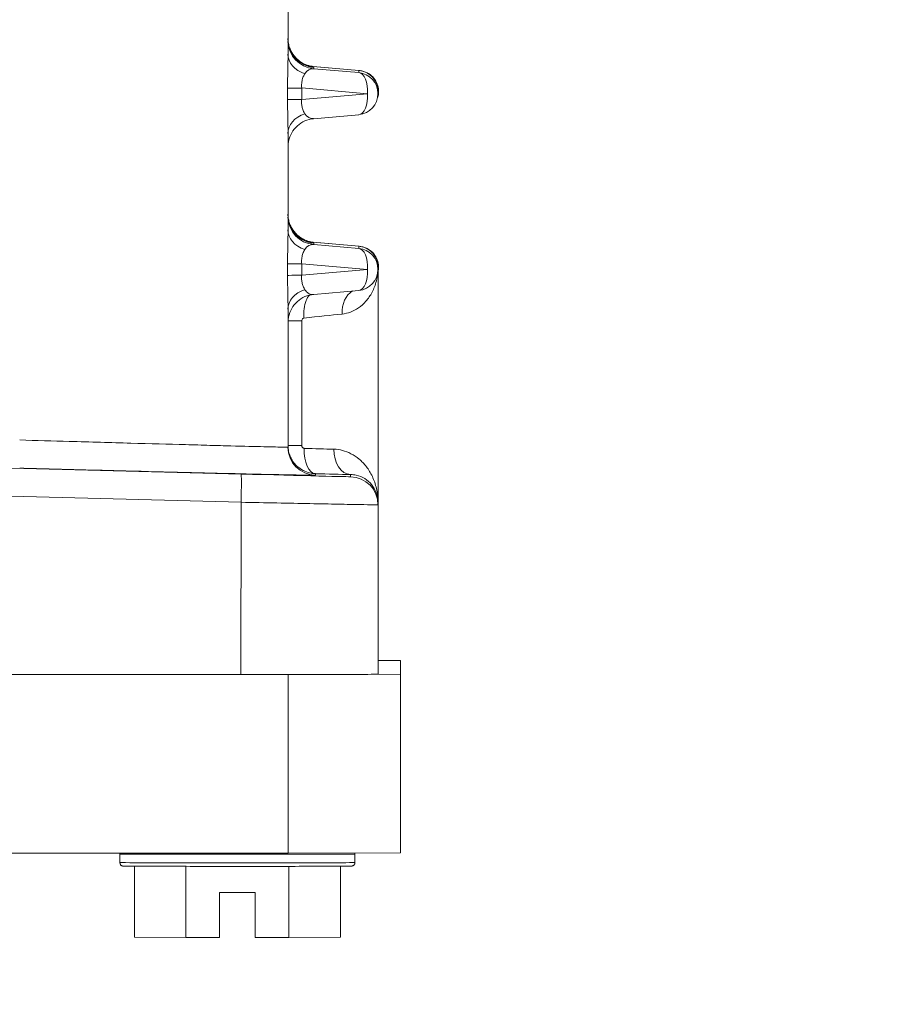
# Model space of a CAD drawing. Header units: inches. Extents: x 1 to 669, y 0 to 417.
# Tile 140 of 204: x 100.53 to 101.68, y 346.85 to 348.16. Entities that reach past the tile are written whole.
import ezdxf

# ---------------------------------------------------------------- set-up
doc = ezdxf.new("R2010")
doc.units = ezdxf.units.IN
doc.header["$LTSCALE"] = 12
doc.header["$MEASUREMENT"] = 0
doc.header["$PDMODE"] = 1
doc.layers.get('0').update_dxf_attribs({"linetype": 'CONTINUOUS'})
doc.layers.get('Defpoints').update_dxf_attribs({"linetype": 'CONTINUOUS'})
doc.layers.add('D', color=2, linetype='CONTINUOUS')
doc.layers.add('X', color=1, linetype='CONTINUOUS')
doc.styles.get("Standard").update_dxf_attribs({"font": 'SIMPLEX.SHX', "width": 0.875})
doc.dimstyles.new('STANDARD$0', dxfattribs={"dimscale": 32, "dimtxt": 0.09375, "dimasz": 0.0625, "dimexe": 0.03125, "dimexo": 0.03125, "dimgap": 0.03125, "dimtad": 1, "dimtih": 1, "dimtoh": 1, "dimdec": 4, "dimzin": 12, "dimdsep": 46, "dimlunit": 5, "dimtxsty": 'Standard', "dimcen": -0.03125, "dimclrd": 256, "dimclre": 256, "dimclrt": 256, "dimadec": 0, "dimazin": 0, "dimtfac": 0.875, "dimtdec": 4, "dimtofl": 0, "dimtmove": 0, "dimatfit": 3, "dimfxl": 1, "dimtolj": 1, "dimtzin": 12, "dimlwd": 13, "dimlwe": 13, "dimarcsym": 0})

# ---------------------------------------------------------------- blocks, each defined once
blk = doc.blocks.new('*D22')
at = {"layer": 'D', "lineweight": 13, "transparency": 16777216}
for p, q in [((58.9839, 356.0954), (58.9839, 301.0531)), ((158.9712, 354.6364), (158.9712, 301.0531)), ((60.9839, 302.0531), (156.9712, 302.0531))]:
    blk.add_line(p, q, dxfattribs=at)
at = {"layer": 'D', "transparency": 16777216}
for points in [[(60.9839, 302.3864), (60.9839, 301.7198), (58.9839, 302.0531)], [(156.9712, 302.3864), (156.9712, 301.7198), (158.9712, 302.0531)]]:
    blk.add_solid(points, dxfattribs=at)
at = {"layer": 'Defpoints', "color": 0, "transparency": 16777216}
for p in [(58.9839, 357.0954), (158.9712, 355.6364), (158.9712, 302.0531)]:
    blk.add_point(p, dxfattribs=at)
at = {"layer": 'D', "transparency": 16777216, "insert": (108.9775, 304.5531), "char_height": 3, "attachment_point": 5}
blk.add_mtext('\\A1;100{}{\\C2;%%p1}', dxfattribs=at)
blk = doc.blocks.new('*D23')
at = {"layer": 'D', "lineweight": 13, "transparency": 16777216}
for p, q in [((90.1511, 360.2772), (90.1511, 307.6928)), ((150.1511, 360.2772), (150.1511, 307.6928)), ((92.1511, 308.6928), (148.1511, 308.6928))]:
    blk.add_line(p, q, dxfattribs=at)
at = {"layer": 'D', "transparency": 16777216}
for points in [[(92.1511, 309.0261), (92.1511, 308.3595), (90.1511, 308.6928)], [(148.1511, 309.0261), (148.1511, 308.3595), (150.1511, 308.6928)]]:
    blk.add_solid(points, dxfattribs=at)
at = {"layer": 'Defpoints', "color": 0, "transparency": 16777216}
for p in [(90.1511, 361.2772), (150.1511, 361.2772), (150.1511, 308.6928)]:
    blk.add_point(p, dxfattribs=at)
at = {"layer": 'D', "transparency": 16777216, "insert": (120.1511, 311.1928), "char_height": 3, "attachment_point": 5}
blk.add_mtext('\\A1;60', dxfattribs=at)
blk = doc.blocks.new('GASTRAIN TOP')
at = {"layer": 'X', "lineweight": 0}
for p, q in [((-55.2276, 367.3621), (-55.2276, 367.4903)), ((-55.2276, 367.3829), (-55.2276, 367.3829)), ((-55.1945, 367.3458), (-55.1336, 367.3404)), ((-55.1336, 367.3404), (-55.1944, 367.3458)), ((-55.1935, 367.3445), (-55.1935, 367.3426)), ((-55.1336, 367.3375), (-55.1935, 367.3426)), ((-55.1336, 367.3375), (-55.1336, 367.3404)), ((-55.2282, 367.3017), (-55.2282, 367.317)), ((-55.2095, 367.3017), (-55.2095, 367.3171)), ((-55.2095, 367.3171), (-55.1221, 367.3095)), ((-55.1221, 367.3095), (-55.2095, 367.3017)), ((-55.108, 367.3096), (-55.108, 367.3125)), ((-55.1936, 367.2763), (-55.1336, 367.2816)), ((-55.2276, 367.1285), (-55.2276, 367.2567)), ((-55.2276, 367.241), (-55.2276, 367.241)), ((-55.2276, 367.1494), (-55.2276, 367.1493)), ((-55.1945, 367.1122), (-55.1336, 367.1068)), ((-55.1336, 367.1068), (-55.1944, 367.1122)), ((-55.1935, 367.1109), (-55.1935, 367.1091)), ((-55.1336, 367.1039), (-55.1935, 367.1091)), ((-55.1336, 367.1039), (-55.1336, 367.1068)), ((-55.2282, 367.0681), (-55.2282, 367.0834)), ((-55.2095, 367.0835), (-55.1221, 367.0759)), ((-55.2095, 367.0682), (-55.2095, 367.0835)), ((-55.108, 367.076), (-55.108, 367.0789)), ((-55.1221, 367.0759), (-55.2095, 367.0682)), ((-55.108, 366.7664), (-55.108, 367.076)), ((-55.1935, 367.0428), (-55.1336, 367.0481)), ((-55.2276, 366.8397), (-55.2276, 367.0231)), ((-55.2094, 367.0077), (-55.2094, 366.842)), ((-55.29, 366.804), (-56.8593, 366.845)), ((-56.9766, 366.8107), (-55.29, 366.7666)), ((-55.1949, 366.8056), (-55.1949, 366.8056)), ((-55.1912, 366.8024), (-55.1912, 366.8046)), ((-55.1444, 366.8005), (-55.1444, 366.8034)), ((-55.29, 366.7666), (-55.2902, 366.5376)), ((-55.108, 366.7664), (-55.108, 366.7632)), ((-55.108, 366.7632), (-55.108, 366.538)), ((-55.108, 366.5564), (-55.0781, 366.5564)), ((-55.0781, 366.5379), (-55.0781, 366.5564)), ((-56.9766, 366.5375), (-55.2925, 366.5376)), ((-55.2925, 366.5376), (-55.2902, 366.5376)), ((-55.2902, 366.5376), (-55.2276, 366.5376)), ((-55.2041, 366.5376), (-55.2276, 366.5376)), ((-55.2276, 366.5376), (-55.2276, 366.3003)), ((-55.0781, 366.5379), (-55.1316, 366.5378)), ((-55.0781, 366.3006), (-55.0781, 366.5379)), ((-55.2276, 366.3003), (-58.7255, 366.3003)), ((-55.451, 366.2991), (-55.451, 366.3003)), ((-55.451, 366.2877), (-55.451, 366.2991)), ((-55.2276, 366.3003), (-55.0781, 366.3006)), ((-55.1388, 366.2991), (-55.1388, 366.3005)), ((-55.1388, 366.2877), (-55.1388, 366.2991)), ((-55.4319, 366.2829), (-55.4319, 366.1885)), ((-55.3634, 366.1882), (-55.3634, 366.2827)), ((-55.2264, 366.1882), (-55.2264, 366.2827)), ((-55.1579, 366.1885), (-55.1579, 366.2829)), ((-55.3186, 366.248), (-55.2712, 366.248)), ((-55.3186, 366.1882), (-55.3186, 366.248)), ((-55.2712, 366.248), (-55.2712, 366.1882)), ((-55.4319, 366.1885), (-55.3634, 366.1882)), ((-55.3634, 366.1882), (-55.3186, 366.1882)), ((-55.2712, 366.1882), (-55.2264, 366.1882)), ((-55.2264, 366.1882), (-55.1579, 366.1885))]:
    blk.add_line(p, q, dxfattribs=at)
for centre in [(-55.1361, 367.3096), (-55.1361, 367.076)]:
    blk.add_arc(centre, 0.028, 275.0687, 359.9982, dxfattribs=at)
at = {"layer": 'X', "lineweight": 0, "extrusion": (-2.34508e-16, 3.10414e-20, -1)}
blk.add_ellipse((-55.1903, 367.383), major_axis=(-0.0374, 0), ratio=0.999998, start_param=-1.0707, end_param=0, dxfattribs=at)
at = {"layer": 'X', "lineweight": 0, "extrusion": (-2.34586e-16, 1.37639e-19, -1)}
blk.add_ellipse((-55.1903, 367.3799), major_axis=(-0.0374, 0), ratio=0.999998, start_param=-1.48353, end_param=-0.022146, dxfattribs=at)
at = {"layer": 'X', "lineweight": 0, "extrusion": (-2.49829e-16, 1.12341e-17, -1)}
blk.add_ellipse((-55.1903, 367.3621), major_axis=(-0.0374, 0), ratio=0.761135, start_param=-1.156077, end_param=0, dxfattribs=at)
at = {"layer": 'X', "lineweight": 0, "extrusion": (-3.68196e-16, 6.52806e-21, -1)}
blk.add_ellipse((-55.1903, 367.3142), major_axis=(0.007, -0.0281), ratio=0.621957, start_param=-3.685612, end_param=-2.933634, dxfattribs=at)
at = {"layer": 'X', "lineweight": 0, "extrusion": (-2.34599e-16, -1.01854e-19, -1)}
blk.add_ellipse((-55.1361, 367.3096), major_axis=(0.028, 0), ratio=0.999998, start_param=-1.483553, end_param=0, dxfattribs=at)
at = {"layer": 'X', "lineweight": 0}
for centre, major_axis, ratio, start_param, end_param in [((-55.1361, 367.3096), (0.0024, 0.0279), 0.498728, -1.529609, -0.002411), ((-55.1909, 367.317), (-0.0374, 0), 0.002092, -1.047198, -0.054337), ((-55.1909, 367.3017), (-0.0374, 0), 0.002092, -1.047198, -0.054337), ((-55.1361, 367.3096), (0.0025, -0.0279), 0.498412, 0, 1.524801), ((-55.1903, 367.2567), (-0.0374, 0), 0.763842, -1.156075, 0.000003), ((-55.1903, 367.1285), (-0.0374, 0), 0.761136, -0.000002, 1.156075), ((-55.1361, 367.076), (0.0024, 0.0279), 0.498728, -1.529609, -0.002411), ((-55.1361, 367.076), (0.0025, -0.0279), 0.498412, 0, 1.524801), ((-55.1903, 367.0231), (-0.0374, 0), 0.763879, -1.156074, -0.000125), ((-55.1307, 367.0167), (-0.003, 0.0335), 0.74332, 0.353183, 1.502713), ((-55.2945, 367.0027), (-0.1864, -0.0192), 0.002402, 2.062323, 2.410057), ((-55.1903, 366.8397), (-0.0374, 0), 0.999998, 0, 1.54468), ((-55.2949, 366.538), (0.1869, 0), 0.002092, -1.545427, -1.063183), ((-55.2949, 366.538), (0.1869, 0), 0.002092, -1.063183, -0.507613), ((-55.2949, 366.538), (0.1869, 0), 0.002092, -0.507613, 0), ((-55.2949, 366.2991), (-0.1561, 0), 0.002092, 0.001977, 3.141593), ((-55.2949, 366.2877), (-0.1561, 0), 0.002092, 0.011681, 3.141593), ((-55.2949, 366.2877), (-0.1561, 0), 0.002092, 0, 0.011681)]:
    blk.add_ellipse(centre, major_axis=major_axis, ratio=ratio, start_param=start_param, end_param=end_param, dxfattribs=at)
at = {"layer": 'X', "lineweight": 0, "extrusion": (-3.68036e-16, -4.51777e-20, -1)}
blk.add_ellipse((-55.1903, 367.3048), major_axis=(-0.0072, -0.0281), ratio=0.619266, start_param=-0.21457, end_param=0.534783, dxfattribs=at)
at = {"layer": 'X', "lineweight": 0, "extrusion": (-2.34508e-16, 3.11124e-20, -1)}
blk.add_ellipse((-55.1903, 367.1494), major_axis=(-0.0374, 0), ratio=0.999998, start_param=-1.0707, end_param=0, dxfattribs=at)
at = {"layer": 'X', "lineweight": 0, "extrusion": (-2.34586e-16, 1.37645e-19, -1)}
blk.add_ellipse((-55.1903, 367.1463), major_axis=(-0.0374, 0), ratio=0.999998, start_param=-1.48353, end_param=-0.022146, dxfattribs=at)
at = {"layer": 'X', "lineweight": 0, "extrusion": (-3.68196e-16, 6.5698e-21, -1)}
blk.add_ellipse((-55.1903, 367.0807), major_axis=(0.007, -0.0281), ratio=0.621956, start_param=-3.685612, end_param=-2.933634, dxfattribs=at)
at = {"layer": 'X', "lineweight": 0, "extrusion": (-2.34599e-16, -1.01704e-19, -1)}
blk.add_ellipse((-55.1361, 367.076), major_axis=(0.028, 0), ratio=0.999998, start_param=-1.483552, end_param=0, dxfattribs=at)
at = {"layer": 'X', "lineweight": 0, "extrusion": (-2.31753e-16, 6.02535e-15, -1)}
for centre in [(-55.1909, 367.0834), (-55.1909, 367.0681)]:
    blk.add_ellipse(centre, major_axis=(-0.0374, 0), ratio=0.002092, start_param=0.054337, end_param=1.047198, dxfattribs=at)
at = {"layer": 'X', "lineweight": 0, "extrusion": (-2.31703e-16, 6.45228e-15, -1)}
blk.add_ellipse((-55.194, 367.0076), major_axis=(-0.0336, 0), ratio=0.002092, start_param=0.058192, end_param=1.095472, dxfattribs=at)
at = {"layer": 'X', "lineweight": 0, "extrusion": (-2.34588e-16, -2.42827e-22, -1)}
blk.add_ellipse((-55.194, 366.8419), major_axis=(-0.0336, 0), ratio=0.002092, start_param=0, end_param=1.095472, dxfattribs=at)
at = {"layer": 'X', "lineweight": 0, "extrusion": (-2.17788e-16, 7.04733e-20, -1)}
blk.add_ellipse((-55.1904, 366.8382), major_axis=(-0.0008, -0.0336), ratio=0.474057, start_param=0.010284, end_param=1.560779, dxfattribs=at)
at = {"layer": 'X', "lineweight": 0, "extrusion": (-1.17438e-16, 2.99881e-15, -1)}
blk.add_ellipse((-55.2949, 366.8413), major_axis=(-0.1869, 0.0058), ratio=0.002038, start_param=-2.327137, end_param=-2.064633, dxfattribs=at)
at = {"layer": 'X', "lineweight": 0, "extrusion": (-3.00707e-16, 1.79253e-18, -1)}
blk.add_ellipse((-55.1436, 366.837), major_axis=(-0.0008, -0.0336), ratio=0.686241, start_param=0.00289, end_param=1.555784, dxfattribs=at)
at = {"layer": 'X', "lineweight": 0, "extrusion": (-1.13296e-16, 2.46992e-15, -1)}
blk.add_ellipse((-55.2957, 366.8077), major_axis=(-0.2205, 0.0058), ratio=0.002091, start_param=-2.327214, end_param=-2.064668, dxfattribs=at)
at = {"layer": 'X', "lineweight": 0, "extrusion": (-2.34281e-16, 1.16612e-17, -1)}
blk.add_ellipse((-55.2939, 366.8044), major_axis=(0.1494, -0.0039), ratio=0.002039, start_param=0.000048, end_param=1.544785, dxfattribs=at)
at = {"layer": 'X', "lineweight": 0, "extrusion": (-6.20001e-19, -6.15094e-18, -1)}
blk.add_ellipse((-55.291, 366.7667), major_axis=(0.001, 0.0374), ratio=0.026223, start_param=0.001953, end_param=1.572203, dxfattribs=at)
at = {"layer": 'X', "lineweight": 0, "extrusion": (-2.30061e-16, 1.73303e-26, -1)}
for start_param, end_param in [(-0.696976, -0.696974), (0.696979, 0.696982)]:
    blk.add_ellipse((-55.2967, 367.3282), major_axis=(0.0179, -0.6839), ratio=0.000055, start_param=start_param, end_param=end_param, dxfattribs=at)
at = {"layer": 'X', "lineweight": 0, "extrusion": (-2.34588e-16, -1.62673e-20, -1)}
blk.add_ellipse((-55.1454, 366.7632), major_axis=(0.0373, -0.0015), ratio=0.999998, start_param=-1.585638, end_param=-0.041074, dxfattribs=at)
at = {"layer": 'X', "lineweight": 0}
for points, knots in [([(-55.2276, 367.3831), (-55.2276, 367.3805), (-55.2274, 367.378), (-55.2269, 367.3755), (-55.2268, 367.3754), (-55.2263, 367.373), (-55.2257, 367.3709), (-55.2248, 367.3687), (-55.2247, 367.3684), (-55.2238, 367.3664), (-55.2229, 367.3647), (-55.2216, 367.3627), (-55.2214, 367.3623), (-55.2202, 367.3605), (-55.2192, 367.3593), (-55.2176, 367.3575), (-55.2171, 367.357), (-55.2156, 367.3555), (-55.2146, 367.3546), (-55.2127, 367.3531), (-55.212, 367.3525), (-55.2102, 367.3514), (-55.2092, 367.3507), (-55.2082, 367.3502)], [0, 0, 0, 0, 0.166667, 0.166667, 0.17563, 0.17563, 0.333333, 0.333333, 0.355267, 0.355267, 0.5, 0.5, 0.537956, 0.537956, 0.666667, 0.666667, 0.722809, 0.722809, 0.833333, 0.833333, 0.908584, 0.908584, 1, 1, 1, 1]), ([(-55.2276, 367.3817), (-55.2276, 367.3728), (-55.2242, 367.3635), (-55.218, 367.3567), (-55.2117, 367.3497), (-55.2026, 367.3453), (-55.1935, 367.3445)], [0, 0, 0, 0, 0.4958611, 0.4958611, 0.4958611, 1, 1, 1, 1]), ([(-55.2276, 367.3817), (-55.2276, 367.3777), (-55.227, 367.3736), (-55.2244, 367.3661), (-55.2225, 367.3625), (-55.2178, 367.3561), (-55.2148, 367.3533), (-55.2083, 367.3488), (-55.2046, 367.347), (-55.2001, 367.3457), (-55.1992, 367.3454), (-55.1981, 367.3452), (-55.1978, 367.3451), (-55.1972, 367.345), (-55.1969, 367.3449), (-55.1962, 367.3448), (-55.1959, 367.3448), (-55.1955, 367.3447), (-55.1954, 367.3447), (-55.1951, 367.3447), (-55.195, 367.3447), (-55.1948, 367.3446), (-55.1948, 367.3446), (-55.1948, 367.3446)], [0, 0, 0, 0, 0.01205238, 0.01205238, 0.02395487, 0.02395487, 0.03586233, 0.03586233, 0.04776374, 0.04776374, 0.05030171, 0.05030171, 0.05139578, 0.05139578, 0.05246588, 0.05246588, 0.05387685, 0.05387685, 0.05511759, 0.05511759, 0.05696537, 0.05696537, 0.05984969, 0.05984969, 0.05984969, 0.05984969]), ([(-55.2276, 367.3798), (-55.2276, 367.3798), (-55.2276, 367.3798), (-55.2276, 367.3798), (-55.2276, 367.3798), (-55.2276, 367.3797), (-55.2276, 367.3797), (-55.2276, 367.3796), (-55.2276, 367.3796), (-55.2276, 367.3796), (-55.2276, 367.3795), (-55.2276, 367.3794), (-55.2276, 367.3794), (-55.2276, 367.3792), (-55.2276, 367.3791), (-55.2276, 367.379)], [0.00152804, 0.00152804, 0.00152804, 0.00152804, 0.001779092, 0.001779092, 0.002684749, 0.002684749, 0.003172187, 0.003172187, 0.003329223, 0.003329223, 0.003466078, 0.003466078, 0.003698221, 0.003698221, 0.003948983, 0.003948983, 0.003948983, 0.003948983]), ([(-55.2282, 367.317), (-55.2282, 367.3226), (-55.2281, 367.328), (-55.2281, 367.3333), (-55.228, 367.3387), (-55.2279, 367.3439), (-55.2278, 367.3487), (-55.2277, 367.3535), (-55.2276, 367.3579), (-55.2276, 367.3621)], [0, 0, 0, 0, 0.3333333, 0.3333333, 0.3333333, 0.6666667, 0.6666667, 0.6666667, 1, 1, 1, 1]), ([(-55.2082, 367.3502), (-55.2071, 367.3496), (-55.2059, 367.349), (-55.2044, 367.3483), (-55.204, 367.3482), (-55.202, 367.3474), (-55.2005, 367.3469), (-55.1975, 367.3462), (-55.196, 367.3459), (-55.1945, 367.3458)], [0, 0, 0, 0, 0.2433399, 0.2433399, 0.333333, 0.333333, 0.6666659, 0.6666659, 0.9999989, 0.9999989, 0.9999989, 0.9999989]), ([(-55.2026, 367.3464), (-55.2015, 367.3464), (-55.2005, 367.3463), (-55.1995, 367.3462), (-55.1984, 367.3461), (-55.1974, 367.346), (-55.1965, 367.346), (-55.1957, 367.3459), (-55.195, 367.3458), (-55.1945, 367.3458)], [0.806403, 0.806403, 0.806403, 0.806403, 0.8606799, 0.8606799, 0.8606799, 0.9305269, 0.9305269, 0.9305269, 1, 1, 1, 1]), ([(-55.1935, 367.3445), (-55.1935, 367.3445), (-55.1935, 367.3445), (-55.1937, 367.3445), (-55.1942, 367.3446), (-55.195, 367.3447)], [0, 0, 0, 0, 0.0179462, 0.0179462, 0.1062902, 0.1062902, 0.1062902, 0.1062902]), ([(-55.2095, 367.3171), (-55.2096, 367.3181), (-55.2097, 367.3192), (-55.2097, 367.3203), (-55.2097, 367.3214), (-55.2096, 367.3225), (-55.2095, 367.3235), (-55.2094, 367.3246), (-55.2092, 367.3256), (-55.209, 367.3266), (-55.2088, 367.3276), (-55.2085, 367.3286), (-55.2083, 367.3295), (-55.208, 367.3305), (-55.2076, 367.3313), (-55.2073, 367.3322), (-55.2069, 367.333), (-55.2065, 367.3339), (-55.2061, 367.3346), (-55.2059, 367.3351), (-55.2056, 367.3356), (-55.2053, 367.336)], [0, 0, 0, 0, 0.141335, 0.141335, 0.141335, 0.285814, 0.285814, 0.285814, 0.428112, 0.428112, 0.428112, 0.572066, 0.572066, 0.572066, 0.721619, 0.721619, 0.721619, 0.88517, 0.88517, 0.88517, 1, 1, 1, 1]), ([(-55.108, 367.3125), (-55.108, 367.3151), (-55.1088, 367.3202), (-55.1117, 367.3268), (-55.1156, 367.332), (-55.1202, 367.3358), (-55.125, 367.3384), (-55.1295, 367.3398), (-55.1323, 367.3403), (-55.1336, 367.3404)], [0.3697119, 0.3697119, 0.3697119, 0.3697119, 0.4545455, 0.5454545, 0.6363636, 0.7272727, 0.8181818, 0.9090909, 1, 1, 1, 1]), ([(-55.1332, 367.3404), (-55.1303, 367.3401), (-55.1273, 367.3394), (-55.1218, 367.3371), (-55.1191, 367.3354), (-55.1145, 367.3314), (-55.1124, 367.329), (-55.1094, 367.3238), (-55.1083, 367.321), (-55.1072, 367.3152), (-55.107, 367.3122), (-55.1076, 367.3075), (-55.108, 367.3058), (-55.1086, 367.304)], [0, 0, 0, 0, 0.00891502, 0.00891502, 0.01812495, 0.01812495, 0.0273199, 0.0273199, 0.03622562, 0.03622562, 0.04492587, 0.04492587, 0.05036549, 0.05036549, 0.05036549, 0.05036549]), ([(-55.2276, 367.2567), (-55.2276, 367.2608), (-55.2277, 367.2652), (-55.2278, 367.27), (-55.2279, 367.2748), (-55.228, 367.28), (-55.2281, 367.2853), (-55.2281, 367.2906), (-55.2282, 367.296), (-55.2282, 367.3017)], [0, 0, 0, 0, 0.333333, 0.333333, 0.333333, 0.666667, 0.666667, 0.666667, 1, 1, 1, 1]), ([(-55.2053, 367.2828), (-55.2056, 367.2834), (-55.206, 367.2839), (-55.2063, 367.2846), (-55.2067, 367.2854), (-55.2071, 367.2862), (-55.2075, 367.2871), (-55.2078, 367.2879), (-55.2081, 367.2888), (-55.2084, 367.2897), (-55.2086, 367.2905), (-55.2088, 367.2914), (-55.209, 367.2922), (-55.2092, 367.293), (-55.2093, 367.2939), (-55.2094, 367.2947), (-55.2095, 367.2955), (-55.2096, 367.2964), (-55.2096, 367.2972), (-55.2097, 367.298), (-55.2097, 367.2989), (-55.2097, 367.2997), (-55.2096, 367.3004), (-55.2096, 367.3011), (-55.2095, 367.3017)], [0, 0, 0, 0, 0.1409433, 0.1409433, 0.1409433, 0.3067665, 0.3067665, 0.3067665, 0.4489262, 0.4489262, 0.4489262, 0.5748983, 0.5748983, 0.5748983, 0.6903898, 0.6903898, 0.6903898, 0.8003448, 0.8003448, 0.8003448, 0.9097457, 0.9097457, 0.9097457, 1, 1, 1, 1]), ([(-55.1936, 367.2763), (-55.1976, 367.276), (-55.2016, 367.2749), (-55.2089, 367.2717), (-55.2123, 367.2695), (-55.2182, 367.2642), (-55.2208, 367.2611), (-55.2247, 367.2542), (-55.2261, 367.2504), (-55.2273, 367.2445), (-55.2275, 367.2426), (-55.2276, 367.2404), (-55.2276, 367.2402), (-55.2276, 367.2399), (-55.2276, 367.2397), (-55.2276, 367.2396), (-55.2276, 367.2395), (-55.2276, 367.2395), (-55.2276, 367.2394), (-55.2276, 367.2393), (-55.2276, 367.2393), (-55.2276, 367.2392), (-55.2276, 367.2392), (-55.2276, 367.2392), (-55.2276, 367.2392), (-55.2276, 367.2392)], [0, 0, 0, 0, 0.01205669, 0.01205669, 0.02395926, 0.02395926, 0.03586729, 0.03586729, 0.04777505, 0.04777505, 0.05367116, 0.05367116, 0.05424973, 0.05424973, 0.05468326, 0.05468326, 0.05483333, 0.05483333, 0.05498349, 0.05498349, 0.05559854, 0.05559854, 0.056194, 0.056194, 0.05701892, 0.05701892, 0.05701892, 0.05701892]), ([(-55.2276, 367.1495), (-55.2276, 367.1469), (-55.2274, 367.1444), (-55.2269, 367.1419), (-55.2268, 367.1418), (-55.2263, 367.1395), (-55.2257, 367.1374), (-55.2248, 367.1351), (-55.2247, 367.1349), (-55.2238, 367.1328), (-55.2229, 367.1312), (-55.2216, 367.1292), (-55.2214, 367.1287), (-55.2202, 367.127), (-55.2192, 367.1257), (-55.2176, 367.1239), (-55.2171, 367.1234), (-55.2156, 367.1219), (-55.2146, 367.121), (-55.2127, 367.1195), (-55.212, 367.119), (-55.2102, 367.1178), (-55.2092, 367.1172), (-55.2082, 367.1166)], [0, 0, 0, 0, 0.166667, 0.166667, 0.17563, 0.17563, 0.333333, 0.333333, 0.355267, 0.355267, 0.5, 0.5, 0.537956, 0.537956, 0.666667, 0.666667, 0.722809, 0.722809, 0.833333, 0.833333, 0.908584, 0.908584, 1, 1, 1, 1]), ([(-55.2276, 367.1482), (-55.2276, 367.1392), (-55.2242, 367.1299), (-55.218, 367.1231), (-55.2117, 367.1161), (-55.2026, 367.1117), (-55.1935, 367.1109)], [0, 0, 0, 0, 0.4958611, 0.4958611, 0.4958611, 1, 1, 1, 1]), ([(-55.2276, 367.1482), (-55.2276, 367.1441), (-55.227, 367.1401), (-55.2244, 367.1325), (-55.2225, 367.1289), (-55.2178, 367.1226), (-55.2148, 367.1197), (-55.2083, 367.1152), (-55.2046, 367.1134), (-55.2001, 367.1121), (-55.1992, 367.1119), (-55.1981, 367.1116), (-55.1978, 367.1116), (-55.1972, 367.1114), (-55.1969, 367.1114), (-55.1962, 367.1113), (-55.1959, 367.1112), (-55.1955, 367.1112), (-55.1954, 367.1111), (-55.1951, 367.1111), (-55.195, 367.1111), (-55.1948, 367.1111), (-55.1948, 367.1111), (-55.1948, 367.1111)], [0, 0, 0, 0, 0.01205238, 0.01205238, 0.02395487, 0.02395487, 0.03586233, 0.03586233, 0.04776374, 0.04776374, 0.05030171, 0.05030171, 0.05139578, 0.05139578, 0.05246588, 0.05246588, 0.05387685, 0.05387685, 0.05511759, 0.05511759, 0.05696537, 0.05696537, 0.05984969, 0.05984969, 0.05984969, 0.05984969]), ([(-55.2276, 367.1462), (-55.2276, 367.1462), (-55.2276, 367.1462), (-55.2276, 367.1461), (-55.2276, 367.1461), (-55.2276, 367.146), (-55.2276, 367.146), (-55.2276, 367.1459), (-55.2276, 367.1458), (-55.2276, 367.1457), (-55.2276, 367.1456), (-55.2276, 367.1455)], [0.003031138, 0.003031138, 0.003031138, 0.003031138, 0.003457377, 0.003457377, 0.003621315, 0.003621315, 0.003763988, 0.003763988, 0.004011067, 0.004011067, 0.004284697, 0.004284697, 0.004284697, 0.004284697]), ([(-55.2282, 367.0834), (-55.2282, 367.089), (-55.2281, 367.0945), (-55.2281, 367.0998), (-55.228, 367.1051), (-55.2279, 367.1103), (-55.2278, 367.1151), (-55.2277, 367.1199), (-55.2276, 367.1244), (-55.2276, 367.1285)], [0, 0, 0, 0, 0.3333333, 0.3333333, 0.3333333, 0.6666667, 0.6666667, 0.6666667, 1, 1, 1, 1]), ([(-55.2082, 367.1166), (-55.2066, 367.1158), (-55.2051, 367.115), (-55.2035, 367.1144), (-55.2033, 367.1143), (-55.2018, 367.1138), (-55.2004, 367.1133), (-55.1978, 367.1127), (-55.1966, 367.1125), (-55.1951, 367.1123), (-55.1948, 367.1123), (-55.1945, 367.1122)], [0, 0, 0, 0, 0.3333333, 0.3333333, 0.3591762, 0.3591762, 0.6666667, 0.6666667, 0.9310145, 0.9310145, 1, 1, 1, 1]), ([(-55.2026, 367.1129), (-55.2015, 367.1128), (-55.2005, 367.1127), (-55.1995, 367.1126), (-55.1984, 367.1125), (-55.1974, 367.1125), (-55.1965, 367.1124), (-55.1957, 367.1123), (-55.195, 367.1123), (-55.1945, 367.1122)], [0.806403, 0.806403, 0.806403, 0.806403, 0.8606799, 0.8606799, 0.8606799, 0.9305269, 0.9305269, 0.9305269, 1, 1, 1, 1]), ([(-55.108, 367.0789), (-55.108, 367.0815), (-55.1088, 367.0867), (-55.1117, 367.0933), (-55.1156, 367.0984), (-55.1202, 367.1022), (-55.125, 367.1048), (-55.1295, 367.1063), (-55.1323, 367.1067), (-55.1336, 367.1068)], [0.3697091, 0.3697091, 0.3697091, 0.3697091, 0.4545455, 0.5454545, 0.6363636, 0.7272727, 0.8181818, 0.9090909, 1, 1, 1, 1]), ([(-55.1332, 367.1068), (-55.1303, 367.1066), (-55.1273, 367.1058), (-55.1218, 367.1035), (-55.1191, 367.1019), (-55.1145, 367.0979), (-55.1124, 367.0954), (-55.1094, 367.0902), (-55.1083, 367.0874), (-55.1072, 367.0816), (-55.107, 367.0787), (-55.1075, 367.0746), (-55.1078, 367.0735), (-55.108, 367.0723)], [0, 0, 0, 0, 0.00891502, 0.00891502, 0.01812495, 0.01812495, 0.0273199, 0.0273199, 0.03622562, 0.03622562, 0.04492587, 0.04492587, 0.04841673, 0.04841673, 0.04841673, 0.04841673]), ([(-55.2095, 367.0835), (-55.2096, 367.0845), (-55.2097, 367.0856), (-55.2097, 367.0867), (-55.2097, 367.0878), (-55.2096, 367.0889), (-55.2095, 367.09), (-55.2094, 367.091), (-55.2092, 367.0921), (-55.209, 367.0931), (-55.2088, 367.0941), (-55.2085, 367.095), (-55.2083, 367.0959), (-55.208, 367.0969), (-55.2076, 367.0978), (-55.2073, 367.0986), (-55.2069, 367.0995), (-55.2065, 367.1003), (-55.2061, 367.101), (-55.2059, 367.1015), (-55.2056, 367.102), (-55.2053, 367.1025)], [0, 0, 0, 0, 0.141335, 0.141335, 0.141335, 0.2858141, 0.2858141, 0.2858141, 0.4281121, 0.4281121, 0.4281121, 0.5720664, 0.5720664, 0.5720664, 0.721619, 0.721619, 0.721619, 0.8851701, 0.8851701, 0.8851701, 1, 1, 1, 1]), ([(-55.2276, 367.0231), (-55.2276, 367.0272), (-55.2277, 367.0317), (-55.2278, 367.0365), (-55.2279, 367.0413), (-55.228, 367.0464), (-55.2281, 367.0517), (-55.2281, 367.0571), (-55.2282, 367.0625), (-55.2282, 367.0681)], [0.0000654, 0.0000654, 0.0000654, 0.0000654, 0.3333333, 0.3333333, 0.3333333, 0.6666667, 0.6666667, 0.6666667, 1, 1, 1, 1]), ([(-55.2053, 367.0493), (-55.2056, 367.0498), (-55.206, 367.0504), (-55.2063, 367.051), (-55.2067, 367.0518), (-55.2071, 367.0526), (-55.2075, 367.0536), (-55.2078, 367.0544), (-55.2081, 367.0552), (-55.2084, 367.0561), (-55.2086, 367.0569), (-55.2088, 367.0578), (-55.209, 367.0587), (-55.2092, 367.0595), (-55.2093, 367.0603), (-55.2094, 367.0612), (-55.2095, 367.062), (-55.2096, 367.0628), (-55.2096, 367.0636), (-55.2097, 367.0645), (-55.2097, 367.0653), (-55.2097, 367.0661), (-55.2096, 367.0668), (-55.2096, 367.0675), (-55.2095, 367.0682)], [0, 0, 0, 0, 0.1409433, 0.1409433, 0.1409433, 0.3067665, 0.3067665, 0.3067665, 0.4489262, 0.4489262, 0.4489262, 0.5748983, 0.5748983, 0.5748983, 0.6903898, 0.6903898, 0.6903898, 0.8003449, 0.8003449, 0.8003449, 0.9097457, 0.9097457, 0.9097457, 1, 1, 1, 1]), ([(-55.1557, 367.0167), (-55.152, 367.0171), (-55.1482, 367.018), (-55.1446, 367.0194), (-55.1409, 367.0207), (-55.1373, 367.0226), (-55.1338, 367.025), (-55.1304, 367.0274), (-55.1271, 367.0303), (-55.1241, 367.0338), (-55.1211, 367.0372), (-55.1183, 367.0412), (-55.1159, 367.0457), (-55.1136, 367.0502), (-55.1116, 367.0552), (-55.1102, 367.0607), (-55.1093, 367.0643), (-55.1086, 367.0682), (-55.1083, 367.0722)], [0, 0, 0, 0, 0.1666667, 0.1666667, 0.1666667, 0.3333333, 0.3333333, 0.3333333, 0.5, 0.5, 0.5, 0.6666667, 0.6666667, 0.6666667, 0.8333333, 0.8333333, 0.8333333, 0.9451728, 0.9451728, 0.9451728, 0.9451728]), ([(-55.1936, 367.0428), (-55.1976, 367.0424), (-55.2016, 367.0414), (-55.2089, 367.0382), (-55.2123, 367.036), (-55.2182, 367.0307), (-55.2207, 367.0275), (-55.2247, 367.0206), (-55.2261, 367.0168), (-55.2273, 367.011), (-55.2275, 367.009), (-55.2276, 367.0069), (-55.2276, 367.0067), (-55.2276, 367.0063), (-55.2276, 367.0062), (-55.2276, 367.006), (-55.2276, 367.006), (-55.2276, 367.0059), (-55.2276, 367.0059), (-55.2276, 367.0058), (-55.2276, 367.0057), (-55.2276, 367.0057), (-55.2276, 367.0057), (-55.2276, 367.0057), (-55.2276, 367.0057), (-55.2276, 367.0057)], [0, 0, 0, 0, 0.01205667, 0.01205667, 0.02395924, 0.02395924, 0.03586727, 0.03586727, 0.04777503, 0.04777503, 0.05367114, 0.05367114, 0.05425279, 0.05425279, 0.05469301, 0.05469301, 0.05484308, 0.05484308, 0.05499324, 0.05499324, 0.05560815, 0.05560815, 0.05620362, 0.05620362, 0.05702778, 0.05702778, 0.05702778, 0.05702778]), ([(-55.1993, 367.0418), (-55.201, 367.04), (-55.2025, 367.0375), (-55.2037, 367.0345), (-55.2048, 367.0315), (-55.2057, 367.0278), (-55.2062, 367.0238), (-55.2067, 367.0199), (-55.2067, 367.0155), (-55.2065, 367.0114)], [0.255292, 0.255292, 0.255292, 0.255292, 0.5, 0.5, 0.5, 0.75, 0.75, 0.75, 1, 1, 1, 1]), ([(-55.1935, 367.0428), (-55.194, 367.0427), (-55.1945, 367.0427), (-55.1949, 367.0427), (-55.196, 367.0427), (-55.197, 367.0429), (-55.1981, 367.0432), (-55.199, 367.0435), (-55.1999, 367.0439), (-55.2007, 367.0445), (-55.2015, 367.045), (-55.2023, 367.0456), (-55.203, 367.0463), (-55.2036, 367.047), (-55.2043, 367.0477), (-55.2048, 367.0485), (-55.205, 367.0488), (-55.2052, 367.049), (-55.2053, 367.0493)], [0.0033378, 0.0033378, 0.0033378, 0.0033378, 0.1125188, 0.1125188, 0.1125188, 0.3649289, 0.3649289, 0.3649289, 0.5865951, 0.5865951, 0.5865951, 0.7813207, 0.7813207, 0.7813207, 0.9533584, 0.9533584, 0.9533584, 1, 1, 1, 1]), ([(-55.2094, 367.0077), (-55.2094, 367.0083), (-55.2092, 367.0089), (-55.209, 367.0095), (-55.2087, 367.01), (-55.2084, 367.0105), (-55.2079, 367.0108), (-55.2075, 367.0111), (-55.207, 367.0113), (-55.2065, 367.0114)], [0.0000006, 0.0000006, 0.0000006, 0.0000006, 0.3333337, 0.3333337, 0.3333337, 0.6666669, 0.6666669, 0.6666669, 1, 1, 1, 1]), ([(-55.2276, 366.8397), (-55.2276, 366.8397), (-55.2297, 366.8397), (-55.2339, 366.8398), (-55.2392, 366.8399), (-55.2479, 366.8401), (-55.2597, 366.8404), (-55.2714, 366.8406), (-55.2863, 366.841), (-55.3038, 366.8415), (-55.3124, 366.8417), (-55.3217, 366.8419), (-55.3316, 366.8422), (-55.3417, 366.8425), (-55.3526, 366.8428), (-55.3639, 366.8431), (-55.3863, 366.8437), (-55.4109, 366.8444), (-55.4367, 366.8451), (-55.4629, 366.8458), (-55.4903, 366.8466), (-55.5183, 366.8474), (-55.5402, 366.848), (-55.5623, 366.8486), (-55.5843, 366.8493)], [0.0000138, 0.0000138, 0.0000138, 0.0000138, 0.1221879, 0.1221879, 0.1221879, 0.2745538, 0.2745538, 0.2745538, 0.4256764, 0.4256764, 0.4256764, 0.4999814, 0.4999814, 0.4999814, 0.5768805, 0.5768805, 0.5768805, 0.7280668, 0.7280668, 0.7280668, 0.8805727, 0.8805727, 0.8805727, 1, 1, 1, 1]), ([(-55.2276, 366.8419), (-55.2276, 366.8406), (-55.2276, 366.8393), (-55.2271, 366.8354), (-55.2266, 366.8329), (-55.2255, 366.8296), (-55.2252, 366.8287), (-55.2241, 366.826), (-55.2233, 366.8243), (-55.2208, 366.8202), (-55.219, 366.8179), (-55.2168, 366.8156), (-55.2165, 366.8153), (-55.2137, 366.8126), (-55.2107, 366.8105), (-55.2068, 366.8084), (-55.206, 366.808), (-55.2025, 366.8065), (-55.1997, 366.8056), (-55.195, 366.8048), (-55.1931, 366.8046), (-55.1912, 366.8046)], [0, 0, 0, 0, 0.0684306, 0.0684306, 0.201845, 0.201845, 0.25, 0.25, 0.3517958, 0.3517958, 0.5, 0.5, 0.5197322, 0.5197322, 0.704706, 0.704706, 0.75, 0.75, 0.9023485, 0.9023485, 1, 1, 1, 1]), ([(-55.2063, 366.8382), (-55.2065, 366.8382), (-55.2066, 366.8383), (-55.2068, 366.8383), (-55.2071, 366.8384), (-55.2074, 366.8385), (-55.2077, 366.8387), (-55.208, 366.8388), (-55.2082, 366.839), (-55.2084, 366.8393), (-55.2086, 366.8395), (-55.2088, 366.8398), (-55.2089, 366.84), (-55.2091, 366.8403), (-55.2092, 366.8406), (-55.2092, 366.8408), (-55.2093, 366.8411), (-55.2093, 366.8413), (-55.2094, 366.8416), (-55.2094, 366.8417), (-55.2094, 366.8418), (-55.2094, 366.842)], [0, 0, 0, 0, 0.1031944, 0.1031944, 0.1031944, 0.2998672, 0.2998672, 0.2998672, 0.4773217, 0.4773217, 0.4773217, 0.6379977, 0.6379977, 0.6379977, 0.7856428, 0.7856428, 0.7856428, 0.9244585, 0.9244585, 0.9244585, 0.9999992, 0.9999992, 0.9999992, 0.9999992]), ([(-55.1666, 366.8371), (-55.1629, 366.837), (-55.1552, 366.8359), (-55.1439, 366.8316), (-55.133, 366.8244), (-55.1232, 366.8143), (-55.1152, 366.8011), (-55.1095, 366.7852), (-55.108, 366.7729), (-55.108, 366.7664)], [0.0000336, 0.0000336, 0.0000336, 0.0000336, 0.1428571, 0.2857143, 0.4285714, 0.5714286, 0.7142857, 0.8571429, 1, 1, 1, 1]), ([(-55.1444, 366.8034), (-55.1418, 366.8033), (-55.1393, 366.803), (-55.1326, 366.8015), (-55.1289, 366.7999), (-55.1221, 366.7957), (-55.1191, 366.793), (-55.114, 366.7869), (-55.1119, 366.7833), (-55.1096, 366.7773), (-55.109, 366.775), (-55.1082, 366.7705), (-55.108, 366.7684), (-55.108, 366.7664)], [0, 0, 0, 0, 0.097527, 0.097527, 0.280613, 0.280613, 0.491264, 0.491264, 0.730556, 0.730556, 0.87349, 0.87349, 1, 1, 1, 1]), ([(-55.1388, 366.2877), (-55.1388, 366.2872), (-55.1388, 366.2867), (-55.1392, 366.2857), (-55.1394, 366.2853), (-55.14, 366.2845), (-55.1404, 366.2841), (-55.141, 366.2837), (-55.1412, 366.2836), (-55.1416, 366.2834), (-55.1417, 366.2833), (-55.142, 366.2832), (-55.1421, 366.2832), (-55.1424, 366.2831), (-55.1425, 366.2831), (-55.1427, 366.2831), (-55.1428, 366.2831), (-55.1429, 366.283), (-55.143, 366.283), (-55.1432, 366.283), (-55.1432, 366.283), (-55.1435, 366.283), (-55.1436, 366.283), (-55.1444, 366.283), (-55.1453, 366.2829), (-55.1503, 366.2829), (-55.157, 366.2829), (-55.1749, 366.2828), (-55.1857, 366.2828), (-55.2105, 366.2827), (-55.2247, 366.2827), (-55.2547, 366.2827), (-55.2708, 366.2827), (-55.3029, 366.2827), (-55.3193, 366.2827), (-55.3503, 366.2827), (-55.3653, 366.2827), (-55.3921, 366.2828), (-55.4042, 366.2828), (-55.4241, 366.2828), (-55.432, 366.2829), (-55.4429, 366.2829), (-55.4445, 366.2828), (-55.4467, 366.283), (-55.4468, 366.283), (-55.4469, 366.283), (-55.447, 366.283), (-55.4472, 366.2831), (-55.4473, 366.2831), (-55.4476, 366.2832), (-55.4478, 366.2832), (-55.4481, 366.2834), (-55.4483, 366.2834), (-55.4487, 366.2837), (-55.449, 366.2838), (-55.4496, 366.2843), (-55.4498, 366.2846), (-55.4504, 366.2853), (-55.4506, 366.2857), (-55.451, 366.2867), (-55.451, 366.2872), (-55.451, 366.2877)], [0, 0, 0, 0, 0.0015579, 0.0015579, 0.0030751, 0.0030751, 0.0045902, 0.0045902, 0.0053073, 0.0053073, 0.0059059, 0.0059059, 0.0063205, 0.0063205, 0.0069403, 0.0069403, 0.0075483, 0.0075483, 0.0085139, 0.0085139, 0.0106672, 0.0106672, 0.0171179, 0.0171179, 0.036501, 0.036501, 0.0895141, 0.0895141, 0.1377863, 0.1377863, 0.1860524, 0.1860524, 0.2343039, 0.2343039, 0.2825524, 0.2825524, 0.3308005, 0.3308005, 0.3790507, 0.3790507, 0.4273087, 0.4273087, 0.4755638, 0.4755638, 0.4766365, 0.4766365, 0.4774429, 0.4774429, 0.478153, 0.478153, 0.4788518, 0.4788518, 0.4794553, 0.4794553, 0.4803468, 0.4803468, 0.4816163, 0.4816163, 0.4830961, 0.4830961, 0.4846552, 0.4846552, 0.4846552, 0.4846552])]:
    blk.add_open_spline(points, degree=3, knots=knots, dxfattribs=at)
for points in [[(-55.1952, 367.3447), (-55.1952, 367.3447), (-55.1952, 367.3447), (-55.1952, 367.3447)], [(-55.1336, 367.3404), (-55.1335, 367.3404), (-55.1333, 367.3404), (-55.1332, 367.3404)], [(-55.1952, 367.1111), (-55.1952, 367.1111), (-55.1952, 367.1111), (-55.1952, 367.1111)], [(-55.195, 367.1111), (-55.1941, 367.111), (-55.1936, 367.1109), (-55.1935, 367.1109)], [(-55.1336, 367.1068), (-55.1335, 367.1068), (-55.1333, 367.1068), (-55.1332, 367.1068)], [(-55.1102, 367.0609), (-55.1102, 367.0609), (-55.1102, 367.0609), (-55.1102, 367.0609)], [(-55.2276, 366.8419), (-55.2276, 366.8419), (-55.2276, 366.8419), (-55.2276, 366.8419)], [(-55.2253, 366.8267), (-55.2253, 366.8267), (-55.2253, 366.8268), (-55.2253, 366.8268)], [(-55.1912, 366.8024), (-55.1913, 366.8023), (-55.1978, 366.8024), (-55.227, 366.803), (-55.2739, 366.804), (-55.3364, 366.8055), (-55.4114, 366.8074), (-55.4956, 366.8095), (-55.5541, 366.811), (-55.5843, 366.8118)], [(-55.1994, 366.8097), (-55.1994, 366.8097), (-55.1994, 366.8097), (-55.1994, 366.8097)], [(-55.1985, 366.8085), (-55.1985, 366.8085), (-55.1985, 366.8085), (-55.1985, 366.8085)], [(-55.1963, 366.8065), (-55.1963, 366.8065), (-55.1963, 366.8065), (-55.1963, 366.8065)], [(-55.1546, 366.8072), (-55.1546, 366.8072), (-55.1546, 366.8072), (-55.1546, 366.8072)], [(-55.1446, 366.8034), (-55.1446, 366.8034), (-55.1446, 366.8034), (-55.1446, 366.8034)], [(-55.111, 366.7883), (-55.111, 366.7883), (-55.111, 366.7883), (-55.111, 366.7883)], [(-55.1101, 366.7847), (-55.1101, 366.7847), (-55.1101, 366.7847), (-55.1101, 366.7847)], [(-55.109, 366.779), (-55.109, 366.779), (-55.109, 366.779), (-55.109, 366.779)], [(-55.108, 366.7632), (-55.108, 366.7631), (-55.1122, 366.7632), (-55.1305, 366.7634), (-55.1595, 366.764), (-55.1975, 366.7647), (-55.2419, 366.7656), (-55.2739, 366.7662), (-55.29, 366.7666)], [(-55.1086, 366.776), (-55.1086, 366.776), (-55.1086, 366.776), (-55.1086, 366.776)], [(-55.1081, 366.7703), (-55.1081, 366.7703), (-55.1081, 366.7703), (-55.1081, 366.7703)], [(-55.108, 366.7664), (-55.108, 366.7664), (-55.108, 366.7664), (-55.108, 366.7664)], [(-55.451, 366.2991), (-55.451, 366.2995), (-55.451, 366.2999), (-55.4509, 366.3003)], [(-55.1389, 366.3005), (-55.1388, 366.3), (-55.1388, 366.2996), (-55.1388, 366.2991)]]:
    blk.add_open_spline(points, degree=3, dxfattribs=at)

msp = doc.modelspace()

# ---------------------------------------------------------------- linework, layer by layer
msp.add_arc((120.1511, 361.27725), 30, 192.904892, 67.197332)

# ---------------------------------------------------------------- block references
msp.add_blockref('GASTRAIN TOP', (156.11068, -19.24667))

# ---------------------------------------------------------------- dimensions: what is measured, and where the dimension line sits
at = {"layer": 'D'}
dim = msp.add_linear_dim(base=(150.1511, 308.69279), p1=(90.1511, 361.27725), p2=(150.1511, 361.27725), dimstyle='STANDARD$0', override={"dimarcsym": 1}, dxfattribs=at)
dim.commit()
dim.dimension.update_dxf_attribs({"geometry": '*D23', "text_midpoint": (120.1511, 311.19279)})
dim = msp.add_linear_dim(base=(158.97115, 302.0531), p1=(58.98388, 357.09545), p2=(158.97115, 355.63636), text='<>{}{\\C2;%%p1}', dimstyle='STANDARD$0', override={"dimdec": 0, "dimtp": 1, "dimtm": 1, "dimarcsym": 1}, dxfattribs=at)
dim.commit()
dim.dimension.update_dxf_attribs({"geometry": '*D22', "text_midpoint": (108.97752, 304.5531)})

doc.saveas('drawing.dxf')
